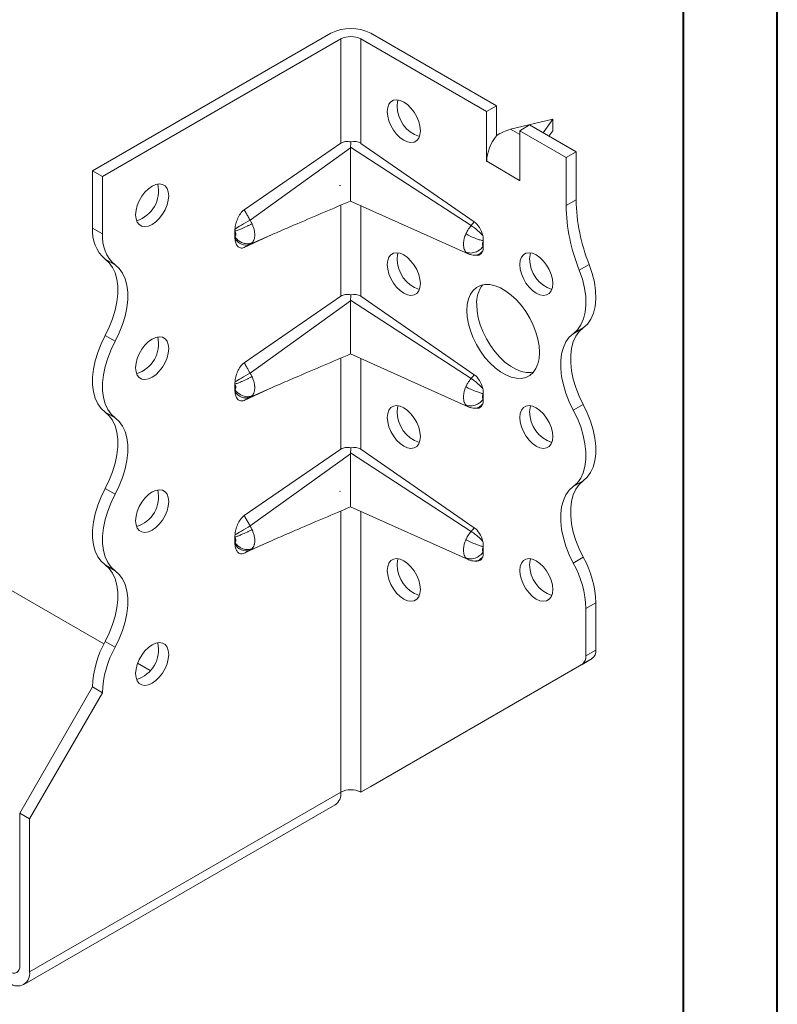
# Model space of a CAD drawing. Header units: millimetres. Extents: x 0 to 210, y 0 to 297.
# Tile 5 of 8: x 170 to 210, y 45 to 98. Entities that reach past the tile are written whole.
import ezdxf

# ---------------------------------------------------------------- set-up
doc = ezdxf.new("R2010")
doc.units = ezdxf.units.MM

msp = doc.modelspace()

# ---------------------------------------------------------------- linework, layer by layer
at = {"color": 7, "linetype": 'Continuous', "lineweight": 40}
for p, q in [((210.079, 0.215), (210.079, 297.215)), ((205.079, 5.215), (205.079, 292.215))]:
    msp.add_line(p, q, dxfattribs=at)
at = {"color": 7, "linetype": 'Continuous', "lineweight": 15}
for p, q in [((173.524, 89.875), (186.252, 97.223)), ((174.054, 89.569), (186.782, 96.916)), ((186.782, 91.346), (186.782, 96.916)), ((187.843, 96.916), (194.56, 93.038)), ((187.843, 96.916), (187.843, 91.344)), ((195.09, 93.345), (188.373, 97.223)), ((194.56, 93.038), (195.09, 93.345)), ((195.09, 93.345), (195.09, 91.745)), ((194.56, 90.381), (194.56, 93.038)), ((195.844, 92.093), (198.096, 92.63)), ((198.096, 92.63), (197.579, 91.908)), ((198.096, 92.018), (198.096, 92.63)), ((196.328, 91.814), (195.844, 92.093)), ((196.858, 92.324), (196.328, 92.018)), ((196.328, 92.018), (196.328, 89.36)), ((198.803, 90.589), (196.328, 92.018)), ((196.858, 92.324), (199.333, 90.895)), ((197.889, 91.729), (198.096, 92.018)), ((181.619, 87.796), (186.782, 91.346)), ((187.298, 91.104), (181.932, 87.245)), ((193.733, 86.949), (187.299, 91.144)), ((187.843, 91.344), (193.9, 87.147)), ((198.803, 90.589), (199.333, 90.895)), ((198.803, 88.027), (198.803, 90.589)), ((199.333, 90.895), (199.333, 88.333)), ((194.564, 90.383), (194.56, 90.381)), ((194.564, 90.379), (194.56, 90.381)), ((194.564, 90.379), (194.564, 90.383)), ((196.324, 89.366), (194.564, 90.383)), ((173.524, 89.875), (174.054, 89.569)), ((173.524, 86.813), (173.524, 89.875)), ((174.054, 89.569), (174.054, 86.507)), ((196.324, 89.366), (196.328, 89.468)), ((186.768, 89.098), (186.701, 89.088)), ((196.324, 89.362), (196.324, 89.366)), ((196.324, 89.362), (196.328, 89.364)), ((196.328, 89.36), (196.324, 89.362)), ((198.803, 88.027), (199.333, 88.333)), ((186.782, 83.181), (186.782, 88.044)), ((187.295, 88.264), (193.574, 85.448)), ((187.843, 88.019), (187.843, 83.178)), ((174.054, 86.507), (173.524, 86.813)), ((193.9, 87.147), (193.733, 86.949)), ((181.125, 86.356), (181.125, 86.656)), ((181.932, 85.955), (183.07, 86.455)), ((182.42, 86.16), (183.07, 86.455)), ((183.07, 86.455), (183.108, 86.471)), ((182.42, 86.16), (181.619, 85.786)), ((194.383, 86.142), (194.383, 85.85)), ((193.455, 85.539), (193.572, 85.451)), ((193.906, 85.368), (194.055, 85.363)), ((174.729, 84.855), (174.199, 85.161)), ((199.51, 84.564), (200.04, 84.87)), ((181.619, 79.631), (186.782, 83.181)), ((187.843, 83.178), (193.9, 78.982)), ((187.298, 82.939), (181.932, 79.08)), ((193.733, 78.783), (187.299, 82.978)), ((174.729, 80.772), (174.199, 81.079)), ((199.188, 81.181), (199.719, 81.487)), ((187.295, 80.099), (193.574, 77.283)), ((186.782, 75.015), (186.782, 79.879)), ((187.843, 79.853), (187.843, 75.013)), ((193.9, 78.982), (193.733, 78.783)), ((181.125, 78.191), (181.125, 78.49)), ((182.42, 77.995), (181.619, 77.621)), ((181.932, 77.789), (183.07, 78.29)), ((182.42, 77.995), (183.07, 78.29)), ((183.07, 78.29), (183.105, 78.305)), ((194.383, 77.976), (194.383, 77.685)), ((193.455, 77.374), (193.572, 77.286)), ((199.188, 77.098), (199.719, 77.404)), ((174.729, 76.69), (174.199, 76.996)), ((193.906, 77.203), (194.055, 77.197)), ((181.619, 71.465), (186.782, 75.015)), ((187.298, 74.773), (181.932, 70.914)), ((193.733, 70.618), (187.299, 74.813)), ((187.843, 75.013), (193.9, 70.817)), ((199.188, 73.015), (199.719, 73.321)), ((174.729, 72.607), (174.199, 72.913)), ((186.768, 72.767), (186.701, 72.757)), ((186.782, 56.702), (186.782, 71.713)), ((187.295, 71.934), (193.574, 69.118)), ((187.843, 71.688), (187.843, 56.702)), ((193.9, 70.817), (193.733, 70.618)), ((181.125, 70.025), (181.125, 70.325)), ((181.932, 69.624), (183.07, 70.124)), ((182.42, 69.829), (183.07, 70.124)), ((183.07, 70.124), (183.106, 70.14)), ((182.42, 69.829), (181.619, 69.455)), ((194.383, 69.811), (194.383, 69.519)), ((174.131, 64.617), (166.629, 68.948)), ((193.455, 69.208), (193.572, 69.12)), ((193.906, 69.038), (194.055, 69.032)), ((199.188, 68.933), (199.719, 69.239)), ((174.729, 68.524), (174.199, 68.83)), ((200.394, 66.808), (199.863, 66.501)), ((200.394, 66.808), (200.394, 64.288)), ((199.863, 63.982), (199.863, 66.501)), ((174.729, 64.442), (174.199, 64.748)), ((199.863, 63.982), (200.394, 64.288)), ((200.187, 63.83), (188.373, 57.008)), ((200.187, 63.83), (199.656, 63.524)), ((176.597, 63.194), (175.929, 63.579)), ((187.843, 56.702), (199.656, 63.524)), ((169.635, 55.581), (173.524, 62.317)), ((174.054, 62.01), (173.524, 62.317)), ((174.054, 62.01), (170.165, 55.274)), ((187.843, 56.702), (188.373, 57.008)), ((186.782, 56.702), (170.165, 47.109)), ((186.782, 56.702), (186.782, 56.702)), ((169.854, 46.422), (186.471, 56.015)), ((169.635, 55.581), (170.165, 55.274)), ((169.635, 55.581), (169.635, 47.415)), ((170.165, 47.109), (170.165, 55.274))]:
    msp.add_line(p, q, dxfattribs=at)
at = {"color": 7, "linetype": 'Continuous', "lineweight": 15, "flags": 128}
for points in [[(189.257, 93.038), (189.279, 93.252), (189.344, 93.43), (189.45, 93.563), (189.59, 93.644), (189.757, 93.669), (189.944, 93.636), (190.141, 93.548), (190.337, 93.409), (190.524, 93.226), (190.692, 93.008), (190.832, 92.765), (190.937, 92.511), (191.002, 92.257), (191.025, 92.017), (191.002, 91.803), (190.937, 91.625), (190.832, 91.492), (190.692, 91.412), (190.524, 91.387), (190.337, 91.419), (190.141, 91.507), (189.944, 91.646), (189.757, 91.83), (189.59, 92.048), (189.45, 92.29), (189.344, 92.545), (189.279, 92.798), (189.257, 93.038)], [(189.84, 93.661), (189.809, 93.558), (189.787, 93.344)], [(175.822, 87.527), (175.844, 87.767), (175.909, 88.021), (176.015, 88.275), (176.155, 88.517), (176.322, 88.736), (176.509, 88.919), (176.706, 89.058), (176.902, 89.146), (177.089, 89.178), (177.257, 89.154), (177.397, 89.073), (177.502, 88.94), (177.567, 88.762), (177.59, 88.548), (177.567, 88.308), (177.502, 88.054), (177.397, 87.8), (177.257, 87.558), (177.089, 87.339), (176.902, 87.156), (176.706, 87.017), (176.509, 86.929), (176.322, 86.896), (176.155, 86.921), (176.015, 87.002), (175.909, 87.135), (175.844, 87.313), (175.822, 87.527)], [(189.257, 84.873), (189.279, 85.087), (189.344, 85.265), (189.45, 85.398), (189.59, 85.478), (189.757, 85.503), (189.944, 85.471), (190.141, 85.383), (190.337, 85.244), (190.524, 85.061), (190.692, 84.842), (190.832, 84.6), (190.937, 84.345), (191.002, 84.092), (191.025, 83.852), (191.002, 83.638), (190.937, 83.46), (190.832, 83.327), (190.692, 83.246), (190.524, 83.221), (190.337, 83.254), (190.141, 83.342), (189.944, 83.481), (189.757, 83.664), (189.59, 83.882), (189.45, 84.125), (189.344, 84.379), (189.279, 84.633), (189.257, 84.873)], [(189.84, 85.496), (189.809, 85.393), (189.787, 85.179)], [(196.328, 84.873), (196.35, 85.088), (196.415, 85.266), (196.521, 85.398), (196.661, 85.479), (196.828, 85.504), (197.015, 85.472), (197.212, 85.384), (197.408, 85.245), (197.595, 85.061), (197.763, 84.843), (197.903, 84.6), (198.008, 84.346), (198.074, 84.093), (198.096, 83.853), (198.074, 83.638), (198.008, 83.46), (197.903, 83.328), (197.763, 83.247), (197.595, 83.222), (197.408, 83.254), (197.212, 83.342), (197.015, 83.481), (196.828, 83.665), (196.661, 83.883), (196.521, 84.126), (196.415, 84.38), (196.35, 84.633), (196.328, 84.873)], [(196.911, 85.496), (196.88, 85.394), (196.858, 85.179)], [(174.199, 81.079), (174.415, 81.523), (174.593, 81.976), (174.73, 82.429), (174.822, 82.874), (174.868, 83.303), (174.868, 83.709), (174.822, 84.085), (174.73, 84.423), (174.593, 84.719), (174.415, 84.966), (174.199, 85.161)], [(174.729, 84.855), (174.946, 84.66), (175.124, 84.413), (175.26, 84.117), (175.352, 83.779), (175.399, 83.403), (175.399, 82.997), (175.352, 82.568), (175.26, 82.123), (175.124, 81.67), (174.946, 81.217), (174.729, 80.772)], [(200.04, 84.87), (200.201, 84.394), (200.315, 83.924), (200.379, 83.468), (200.392, 83.035), (200.354, 82.633), (200.265, 82.271), (200.128, 81.956), (199.945, 81.693), (199.719, 81.487)], [(199.188, 81.181), (199.414, 81.386), (199.598, 81.65), (199.735, 81.965), (199.824, 82.327), (199.862, 82.729), (199.849, 83.161), (199.785, 83.618), (199.671, 84.088), (199.51, 84.564)], [(193.499, 82.423), (193.521, 82.745), (193.586, 83.035), (193.692, 83.286), (193.837, 83.493), (194.019, 83.651), (194.232, 83.756), (194.472, 83.807), (194.734, 83.801), (195.011, 83.74), (195.299, 83.624), (195.589, 83.456), (195.877, 83.24), (196.154, 82.981), (196.416, 82.684), (196.656, 82.356), (196.869, 82.005), (197.051, 81.638), (197.196, 81.264), (197.302, 80.89), (197.367, 80.525), (197.389, 80.178), (197.367, 79.856), (197.302, 79.566), (197.196, 79.315), (197.051, 79.108), (196.869, 78.951), (196.656, 78.845), (196.416, 78.795), (196.154, 78.8), (195.877, 78.862), (195.589, 78.978), (195.299, 79.145), (195.011, 79.361), (194.734, 79.621), (194.472, 79.917), (194.232, 80.245), (194.019, 80.596), (193.837, 80.963), (193.692, 81.338), (193.586, 81.712), (193.521, 82.076), (193.499, 82.423)], [(194.03, 82.729), (194.052, 82.382), (194.116, 82.018), (194.222, 81.644), (194.368, 81.27), (194.549, 80.903), (194.762, 80.551), (195.002, 80.224), (195.264, 79.927), (195.542, 79.668), (195.829, 79.452), (196.12, 79.284), (196.407, 79.168), (196.685, 79.107), (196.947, 79.101), (197.058, 79.117)], [(174.199, 76.996), (173.982, 77.191), (173.805, 77.438), (173.668, 77.734), (173.576, 78.072), (173.53, 78.448), (173.53, 78.854), (173.576, 79.283), (173.668, 79.728), (173.805, 80.181), (173.982, 80.634), (174.199, 81.079)], [(175.822, 79.362), (175.844, 79.602), (175.909, 79.855), (176.015, 80.11), (176.155, 80.352), (176.322, 80.57), (176.509, 80.754), (176.706, 80.893), (176.902, 80.981), (177.089, 81.013), (177.257, 80.988), (177.397, 80.907), (177.502, 80.775), (177.567, 80.597), (177.59, 80.382), (177.567, 80.142), (177.502, 79.889), (177.397, 79.635), (177.257, 79.392), (177.089, 79.174), (176.902, 78.991), (176.706, 78.851), (176.509, 78.763), (176.322, 78.731), (176.155, 78.756), (176.015, 78.837), (175.909, 78.969), (175.844, 79.147), (175.822, 79.362)], [(199.188, 77.098), (198.972, 77.543), (198.794, 77.996), (198.658, 78.449), (198.565, 78.894), (198.519, 79.323), (198.519, 79.729), (198.565, 80.104), (198.658, 80.443), (198.794, 80.738), (198.972, 80.986), (199.188, 81.181)], [(199.719, 81.487), (199.502, 81.292), (199.324, 81.045), (199.188, 80.749), (199.096, 80.41), (199.049, 80.035), (199.049, 79.629), (199.096, 79.2), (199.188, 78.755), (199.324, 78.302), (199.502, 77.849), (199.719, 77.404)], [(174.729, 80.772), (174.513, 80.328), (174.335, 79.875), (174.199, 79.422), (174.106, 78.977), (174.06, 78.548), (174.06, 78.142), (174.106, 77.766), (174.199, 77.428), (174.335, 77.132), (174.513, 76.885), (174.729, 76.69)], [(189.257, 76.707), (189.279, 76.921), (189.344, 77.099), (189.45, 77.232), (189.59, 77.313), (189.757, 77.338), (189.944, 77.306), (190.141, 77.218), (190.337, 77.078), (190.524, 76.895), (190.692, 76.677), (190.832, 76.434), (190.937, 76.18), (191.002, 75.927), (191.025, 75.687), (191.002, 75.472), (190.937, 75.294), (190.832, 75.162), (190.692, 75.081), (190.524, 75.056), (190.337, 75.088), (190.141, 75.176), (189.944, 75.315), (189.757, 75.499), (189.59, 75.717), (189.45, 75.959), (189.344, 76.214), (189.279, 76.467), (189.257, 76.707)], [(189.84, 77.33), (189.809, 77.228), (189.787, 77.013)], [(196.328, 76.708), (196.35, 76.922), (196.415, 77.1), (196.521, 77.233), (196.661, 77.314), (196.828, 77.339), (197.015, 77.306), (197.212, 77.218), (197.408, 77.079), (197.595, 76.896), (197.763, 76.677), (197.903, 76.435), (198.008, 76.181), (198.074, 75.927), (198.096, 75.687), (198.074, 75.473), (198.008, 75.295), (197.903, 75.162), (197.763, 75.081), (197.595, 75.057), (197.408, 75.089), (197.212, 75.177), (197.015, 75.316), (196.828, 75.499), (196.661, 75.718), (196.521, 75.96), (196.415, 76.214), (196.35, 76.468), (196.328, 76.708)], [(196.911, 77.331), (196.88, 77.228), (196.858, 77.014)], [(199.719, 77.404), (199.935, 76.959), (200.113, 76.506), (200.249, 76.054), (200.341, 75.609), (200.388, 75.179), (200.388, 74.773), (200.341, 74.398), (200.249, 74.059), (200.113, 73.764), (199.935, 73.516), (199.719, 73.321)], [(174.199, 72.913), (174.415, 73.358), (174.593, 73.811), (174.73, 74.264), (174.822, 74.709), (174.868, 75.138), (174.868, 75.544), (174.822, 75.92), (174.73, 76.258), (174.593, 76.554), (174.415, 76.801), (174.199, 76.996)], [(199.188, 73.015), (199.405, 73.21), (199.583, 73.458), (199.719, 73.753), (199.811, 74.092), (199.858, 74.467), (199.858, 74.873), (199.811, 75.302), (199.719, 75.747), (199.583, 76.2), (199.405, 76.653), (199.188, 77.098)], [(174.729, 76.69), (174.946, 76.495), (175.124, 76.247), (175.26, 75.952), (175.352, 75.613), (175.399, 75.238), (175.399, 74.832), (175.352, 74.403), (175.26, 73.958), (175.124, 73.505), (174.946, 73.052), (174.729, 72.607)], [(199.719, 73.321), (199.502, 73.127), (199.324, 72.879), (199.188, 72.584), (199.096, 72.245), (199.049, 71.869), (199.049, 71.464), (199.096, 71.034), (199.188, 70.589), (199.324, 70.136), (199.502, 69.684), (199.719, 69.239)], [(174.199, 68.83), (173.982, 69.025), (173.805, 69.273), (173.668, 69.568), (173.576, 69.907), (173.53, 70.282), (173.53, 70.688), (173.576, 71.118), (173.668, 71.563), (173.805, 72.016), (173.982, 72.468), (174.199, 72.913)], [(174.729, 72.607), (174.513, 72.162), (174.335, 71.709), (174.199, 71.256), (174.106, 70.811), (174.06, 70.382), (174.06, 69.976), (174.106, 69.601), (174.199, 69.262), (174.335, 68.967), (174.513, 68.719), (174.729, 68.524)], [(175.822, 71.196), (175.844, 71.436), (175.909, 71.69), (176.015, 71.944), (176.155, 72.187), (176.322, 72.405), (176.509, 72.588), (176.706, 72.727), (176.902, 72.815), (177.089, 72.848), (177.257, 72.823), (177.397, 72.742), (177.502, 72.609), (177.567, 72.431), (177.59, 72.217), (177.567, 71.977), (177.502, 71.724), (177.397, 71.469), (177.257, 71.227), (177.089, 71.008), (176.902, 70.825), (176.706, 70.686), (176.509, 70.598), (176.322, 70.566), (176.155, 70.591), (176.015, 70.671), (175.909, 70.804), (175.844, 70.982), (175.822, 71.196)], [(199.188, 68.933), (198.972, 69.377), (198.794, 69.83), (198.658, 70.283), (198.565, 70.728), (198.519, 71.157), (198.519, 71.563), (198.565, 71.939), (198.658, 72.277), (198.794, 72.573), (198.972, 72.82), (199.188, 73.015)], [(189.257, 68.542), (189.279, 68.756), (189.344, 68.934), (189.45, 69.067), (189.59, 69.148), (189.757, 69.172), (189.944, 69.14), (190.141, 69.052), (190.337, 68.913), (190.524, 68.73), (190.692, 68.511), (190.832, 68.269), (190.937, 68.015), (191.002, 67.761), (191.025, 67.521), (191.002, 67.307), (190.937, 67.129), (190.832, 66.996), (190.692, 66.915), (190.524, 66.891), (190.337, 66.923), (190.141, 67.011), (189.944, 67.15), (189.757, 67.333), (189.59, 67.552), (189.45, 67.794), (189.344, 68.048), (189.279, 68.302), (189.257, 68.542)], [(189.84, 69.165), (189.809, 69.062), (189.787, 68.848)], [(196.328, 68.542), (196.35, 68.757), (196.415, 68.935), (196.521, 69.067), (196.661, 69.148), (196.828, 69.173), (197.015, 69.141), (197.212, 69.053), (197.408, 68.914), (197.595, 68.73), (197.763, 68.512), (197.903, 68.27), (198.008, 68.015), (198.074, 67.762), (198.096, 67.522), (198.074, 67.308), (198.008, 67.13), (197.903, 66.997), (197.763, 66.916), (197.595, 66.891), (197.408, 66.924), (197.212, 67.011), (197.015, 67.151), (196.828, 67.334), (196.661, 67.552), (196.521, 67.795), (196.415, 68.049), (196.35, 68.303), (196.328, 68.542)], [(196.911, 69.166), (196.88, 69.063), (196.858, 68.849)], [(174.199, 64.748), (174.415, 65.193), (174.593, 65.645), (174.73, 66.098), (174.822, 66.543), (174.868, 66.973), (174.868, 67.379), (174.822, 67.754), (174.73, 68.093), (174.593, 68.388), (174.415, 68.636), (174.199, 68.83)], [(174.729, 68.524), (174.946, 68.329), (175.124, 68.082), (175.26, 67.786), (175.352, 67.448), (175.399, 67.072), (175.399, 66.666), (175.352, 66.237), (175.26, 65.792), (175.124, 65.339), (174.946, 64.886), (174.729, 64.442)], [(175.822, 63.031), (175.844, 63.271), (175.909, 63.524), (176.015, 63.779), (176.155, 64.021), (176.322, 64.239), (176.509, 64.423), (176.706, 64.562), (176.902, 64.65), (177.089, 64.682), (177.257, 64.657), (177.397, 64.577), (177.502, 64.444), (177.567, 64.266), (177.59, 64.052), (177.567, 63.812), (177.502, 63.558), (177.397, 63.304), (177.257, 63.061), (177.089, 62.843), (176.902, 62.66), (176.706, 62.521), (176.509, 62.433), (176.322, 62.4), (176.155, 62.425), (176.015, 62.506), (175.909, 62.639), (175.844, 62.817), (175.822, 63.031)]]:
    msp.add_lwpolyline(points, dxfattribs=at)
at = {"color": 7, "linetype": 'Continuous', "lineweight": 15}
for centre, radius, start, end in [((187.312, 95.175), 2.306, 62.6097, 117.3903), ((187.312, 95.893), 1.153, 62.6097, 117.3903), ((191.515, 93.341), 1.728, 179.8957, 251.6679), ((196.864, 90.277), 2.302, 140.2279, 177.3607), ((175.38, 88.803), 1.668, 287.2657, 12.7396), ((209.089, 88.522), 9.758, 181.104, 201.9744), ((208.559, 88.215), 9.758, 181.104, 201.9744), ((175.477, 86.648), 1.96, 175.1648, 229.309), ((176.007, 86.341), 1.96, 175.1648, 229.309), ((191.515, 85.176), 1.728, 179.8957, 251.6679), ((198.586, 85.176), 1.728, 179.8957, 251.6679), ((195.622, 82.816), 1.594, 142.3101, 183.1157), ((175.38, 80.638), 1.668, 287.2657, 12.7396), ((191.515, 77.01), 1.728, 179.8957, 251.6679), ((198.586, 77.011), 1.728, 179.8957, 251.6679), ((175.38, 72.472), 1.668, 287.2657, 12.7396), ((194.554, 66.336), 5.312, 1.7822, 29.2619), ((195.085, 66.642), 5.312, 1.7822, 29.2619), ((191.515, 68.845), 1.728, 179.8957, 251.6679), ((198.586, 68.845), 1.728, 179.8957, 251.6679), ((178.833, 62.151), 5.312, 150.7381, 178.2178), ((175.38, 64.307), 1.668, 287.2657, 12.7396), ((179.363, 61.845), 5.312, 150.7381, 178.2178), ((199.893, 64.239), 0.503, 305.698, 5.6204), ((199.363, 63.932), 0.503, 305.698, 5.6204), ((187.312, 55.678), 1.153, 62.6097, 117.3903), ((186.068, 56.611), 0.719, 304.0564, 7.2558), ((169.311, 47.363), 0.328, 230.7967, 9.214), ((169.518, 47.004), 0.655, 230.7967, 9.214)]:
    msp.add_arc(centre, radius, start, end, dxfattribs=at)
for centre, major_axis, ratio, start_param, end_param in [((195.844, 90.868), (1.387, 0.799), 0.717482, 1.179006, 1.702605), ((187.312, 90.711), (0.615, 0.559), 0.768356, 0.176102, 0.965136), ((193.853, 86.483), (-0.326, 0.736), 0.568519, 4.384611, 5.532817), ((193.853, 86.121), (-0.326, 0.736), 0.568519, 2.869716, 3.715446), ((187.312, 82.545), (0.615, 0.559), 0.768356, 0.176102, 0.965136), ((193.853, 78.318), (-0.326, 0.736), 0.568519, 4.384611, 5.532817), ((193.853, 77.956), (-0.326, 0.736), 0.568519, 2.869716, 3.715446), ((187.312, 74.38), (0.615, 0.559), 0.768356, 0.176102, 0.965136), ((193.853, 70.152), (-0.326, 0.736), 0.568519, 4.384611, 5.532817), ((193.853, 69.79), (-0.326, 0.736), 0.568519, 2.869716, 3.715446)]:
    msp.add_ellipse(centre, major_axis=major_axis, ratio=ratio, start_param=start_param, end_param=end_param, dxfattribs=at)
for points, knots in [([(186.782, 91.346), (186.817, 91.37), (186.855, 91.39), (186.937, 91.42), (186.982, 91.431), (187.117, 91.448), (187.214, 91.441), (187.31, 91.417)], [0, 0, 0, 0, 0.25, 0.25, 0.5, 0.5, 1, 1, 1, 1]), ([(187.298, 91.104), (187.297, 91.035), (187.296, 90.828), (187.297, 90.455), (187.298, 89.96), (187.3, 89.426), (187.301, 88.932), (187.3, 88.571), (187.299, 88.375), (187.298, 88.281), (187.297, 88.272), (187.297, 88.267)], [0, 0, 0, 0, 0.059594, 0.17849, 0.301425, 0.439371, 0.578188, 0.702229, 0.825162, 0.918047, 1, 1, 1, 1]), ([(183.108, 86.471), (183.262, 86.538), (183.721, 86.739), (185.112, 87.334), (186.357, 87.864), (187.298, 88.264)], [0, 0, 0, 0, 0.109985, 0.32783, 1, 1, 1, 1]), ([(181.129, 86.768), (181.136, 86.856), (181.15, 86.946), (181.194, 87.131), (181.225, 87.227), (181.306, 87.413), (181.356, 87.506), (181.476, 87.671), (181.545, 87.746), (181.619, 87.796)], [0, 0, 0, 0, 0.25, 0.25, 0.5, 0.5, 0.75, 0.75, 1, 1, 1, 1]), ([(181.932, 87.245), (181.919, 87.268), (181.906, 87.291), (181.872, 87.351), (181.852, 87.387), (181.797, 87.483), (181.764, 87.542), (181.693, 87.666), (181.656, 87.731), (181.619, 87.796)], [-0.126791, -0.126791, -0.126791, -0.126791, -0.1109421, -0.1109421, -0.0855839, -0.0855839, -0.0450108, -0.0450108, 0, 0, 0, 0]), ([(181.125, 86.656), (181.17, 86.668), (181.279, 86.703), (181.502, 86.79), (181.699, 86.879), (181.84, 86.948), (181.909, 86.983), (181.964, 87.012), (182, 87.032), (182.021, 87.043), (182.031, 87.049), (182.036, 87.051)], [0, 0, 0, 0, 0.214286, 0.428571, 0.714286, 0.785714, 0.857143, 0.928571, 0.964286, 0.982143, 1, 1, 1, 1]), ([(181.129, 86.767), (181.128, 86.749), (181.127, 86.73), (181.126, 86.711), (181.126, 86.702), (181.125, 86.693), (181.125, 86.683), (181.125, 86.674), (181.125, 86.665), (181.125, 86.656)], [0, 0, 0, 0, 0.00013404, 0.00013404, 0.00013404, 0.0002011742, 0.0002011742, 0.0002011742, 0.000268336, 0.000268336, 0.000268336, 0.000268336]), ([(181.129, 86.768), (181.218, 86.822), (181.483, 86.982), (181.794, 87.165), (181.932, 87.245)], [0, 0, 0, 0, 0.4184242, 0.9184242, 0.9184242, 0.9184242, 0.9184242]), ([(182.036, 87.051), (182.026, 87.071), (182.007, 87.111), (181.973, 87.176), (181.947, 87.22), (181.932, 87.245)], [0, 0, 0, 0, 0.3040022, 0.6087035, 1, 1, 1, 1]), ([(182.036, 86.029), (182.061, 86.054), (182.107, 86.113), (182.149, 86.212), (182.17, 86.303), (182.183, 86.401), (182.183, 86.496), (182.175, 86.58), (182.168, 86.637), (182.149, 86.739), (182.107, 86.887), (182.061, 86.999), (182.036, 87.051)], [-0.09692135, -0.09692135, -0.09692135, -0.09692135, -0.08573721, -0.07455307, -0.068961, -0.06336893, -0.05218479, -0.04938876, -0.04659272, -0.04100065, -0.02981651, -0.01863237, -0.01863237, -0.01863237, -0.01863237]), ([(193.733, 86.949), (193.67, 86.875), (193.567, 86.733), (193.485, 86.577), (193.455, 86.509)], [-0.03148795, -0.03148795, -0.03148795, -0.03148795, -0.01353664, 0.00000001, 0.00000001, 0.00000001, 0.00000001]), ([(194.354, 86.422), (194.313, 86.469), (194.199, 86.59), (193.978, 86.782), (193.811, 86.901), (193.733, 86.949)], [0, 0, 0, 0, 0.2029082, 0.4886224, 0.7743367, 0.7743367, 0.7743367, 0.7743367]), ([(181.125, 86.656), (181.133, 86.639), (181.147, 86.605), (181.159, 86.562), (181.164, 86.533), (181.167, 86.516), (181.169, 86.492), (181.169, 86.465), (181.165, 86.437), (181.159, 86.411), (181.147, 86.382), (181.133, 86.364), (181.125, 86.356)], [-0.09692135, -0.09692135, -0.09692135, -0.09692135, -0.08573721, -0.07455307, -0.068961, -0.06616497, -0.06336893, -0.05218479, -0.04659272, -0.04100065, -0.02981651, -0.01863237, -0.01863237, -0.01863237, -0.01863237]), ([(181.125, 86.356), (181.125, 86.347), (181.125, 86.338), (181.125, 86.329), (181.126, 86.315), (181.126, 86.302), (181.127, 86.289), (181.127, 86.275), (181.128, 86.262), (181.129, 86.249)], [0, 0, 0, 0, 0.0000670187, 0.0000670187, 0.0000670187, 0.0001676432, 0.0001676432, 0.0001676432, 0.00026839, 0.00026839, 0.00026839, 0.00026839]), ([(182.036, 86.029), (182.031, 86.027), (182.021, 86.023), (182, 86.015), (181.964, 86.002), (181.909, 85.989), (181.84, 85.981), (181.699, 85.979), (181.502, 86.029), (181.279, 86.173), (181.17, 86.292), (181.125, 86.356)], [0, 0, 0, 0, 0.017857, 0.035714, 0.071429, 0.142857, 0.214286, 0.285714, 0.571429, 0.785714, 1, 1, 1, 1]), ([(181.619, 85.786), (181.582, 85.769), (181.547, 85.759), (181.479, 85.75), (181.446, 85.752), (181.387, 85.766), (181.359, 85.778), (181.308, 85.81), (181.286, 85.83), (181.226, 85.9), (181.195, 85.96), (181.15, 86.094), (181.136, 86.169), (181.129, 86.249)], [0, 0, 0, 0, 0.125, 0.125, 0.25, 0.25, 0.375, 0.375, 0.5, 0.5, 0.75, 0.75, 1, 1, 1, 1]), ([(181.932, 85.955), (181.794, 85.893), (181.483, 85.9), (181.218, 86.123), (181.129, 86.249)], [0, 0, 0, 0, 0.5, 0.9184242, 0.9184242, 0.9184242, 0.9184242]), ([(193.455, 86.509), (193.42, 86.428), (193.38, 86.318), (193.349, 86.183), (193.336, 86.104), (193.325, 86), (193.325, 85.877), (193.346, 85.745), (193.389, 85.629), (193.431, 85.566), (193.455, 85.539)], [-0.10675045, -0.10675045, -0.10675045, -0.10675045, -0.09062369, -0.0852481, -0.07987251, -0.07449692, -0.06374574, -0.05299456, -0.04224338, -0.03149221, -0.03149221, -0.03149221, -0.03149221]), ([(193.455, 86.509), (193.535, 86.465), (193.72, 86.372), (193.995, 86.258), (194.224, 86.179), (194.336, 86.151), (194.383, 86.142)], [0, 0, 0, 0, 0.285714, 0.571429, 0.785714, 1, 1, 1, 1]), ([(181.619, 85.786), (181.656, 85.806), (181.693, 85.826), (181.764, 85.864), (181.797, 85.882), (181.852, 85.911), (181.872, 85.923), (181.906, 85.941), (181.919, 85.948), (181.932, 85.955)], [-0.126791, -0.126791, -0.126791, -0.126791, -0.0817802, -0.0817802, -0.0412071, -0.0412071, -0.0158489, -0.0158489, 0, 0, 0, 0]), ([(181.932, 85.955), (181.939, 85.958), (181.953, 85.966), (181.978, 85.982), (182.007, 86.002), (182.026, 86.02), (182.036, 86.029)], [0, 0, 0, 0, 0.165452, 0.391322, 0.695106, 1, 1, 1, 1]), ([(193.455, 85.539), (193.535, 85.502), (193.72, 85.467), (193.995, 85.531), (194.224, 85.67), (194.336, 85.787), (194.383, 85.85)], [0, 0, 0, 0, 0.285714, 0.571429, 0.785714, 1, 1, 1, 1]), ([(194.383, 85.85), (194.376, 85.858), (194.364, 85.877), (194.351, 85.912), (194.345, 85.951), (194.345, 85.988), (194.348, 86.02), (194.352, 86.043), (194.361, 86.084), (194.373, 86.117), (194.383, 86.142)], [-0.10675045, -0.10675045, -0.10675045, -0.10675045, -0.09599928, -0.0852481, -0.07449692, -0.06374574, -0.05837015, -0.05299456, -0.04761897, -0.03149221, -0.03149221, -0.03149221, -0.03149221]), ([(193.583, 85.444), (193.638, 85.423), (193.746, 85.38), (193.863, 85.372), (193.921, 85.368)], [0, 0, 0, 0, 0.504192, 1, 1, 1, 1]), ([(193.92, 85.372), (193.969, 85.374), (194.073, 85.38), (194.226, 85.46), (194.311, 85.556), (194.354, 85.604)], [0, 0, 0, 0, 0.301073, 0.650537, 1, 1, 1, 1]), ([(186.782, 83.181), (186.817, 83.205), (186.855, 83.225), (186.937, 83.255), (186.982, 83.265), (187.117, 83.283), (187.214, 83.276), (187.31, 83.252)], [0, 0, 0, 0, 0.25, 0.25, 0.5, 0.5, 1, 1, 1, 1]), ([(187.298, 82.939), (187.297, 82.869), (187.296, 82.663), (187.297, 82.29), (187.298, 81.795), (187.3, 81.261), (187.301, 80.767), (187.3, 80.405), (187.299, 80.209), (187.298, 80.116), (187.297, 80.106), (187.297, 80.102)], [0, 0, 0, 0, 0.059599, 0.178448, 0.301332, 0.439312, 0.578165, 0.70221, 0.825151, 0.917961, 1, 1, 1, 1]), ([(183.105, 78.305), (183.26, 78.372), (183.72, 78.572), (185.111, 79.168), (186.357, 79.698), (187.298, 80.099)], [0, 0, 0, 0, 0.110204, 0.328128, 1, 1, 1, 1]), ([(181.129, 78.602), (181.136, 78.69), (181.15, 78.781), (181.194, 78.965), (181.225, 79.061), (181.306, 79.248), (181.356, 79.34), (181.476, 79.506), (181.545, 79.58), (181.619, 79.631)], [0, 0, 0, 0, 0.25, 0.25, 0.5, 0.5, 0.75, 0.75, 1, 1, 1, 1]), ([(181.932, 79.08), (181.919, 79.103), (181.906, 79.126), (181.872, 79.185), (181.852, 79.222), (181.797, 79.318), (181.764, 79.376), (181.693, 79.5), (181.656, 79.566), (181.619, 79.631)], [-0.126791, -0.126791, -0.126791, -0.126791, -0.1109421, -0.1109421, -0.0855839, -0.0855839, -0.0450108, -0.0450108, 0, 0, 0, 0]), ([(181.125, 78.49), (181.17, 78.503), (181.279, 78.538), (181.502, 78.625), (181.699, 78.714), (181.84, 78.783), (181.909, 78.818), (181.964, 78.847), (182, 78.866), (182.021, 78.878), (182.031, 78.883), (182.036, 78.886)], [0, 0, 0, 0, 0.214286, 0.428571, 0.714286, 0.785714, 0.857143, 0.928571, 0.964286, 0.982143, 1, 1, 1, 1]), ([(181.129, 78.602), (181.218, 78.657), (181.483, 78.817), (181.794, 78.999), (181.932, 79.08)], [0, 0, 0, 0, 0.4184242, 0.9184242, 0.9184242, 0.9184242, 0.9184242]), ([(182.036, 78.886), (182.026, 78.906), (182.007, 78.946), (181.973, 79.011), (181.947, 79.055), (181.932, 79.08)], [0, 0, 0, 0, 0.304147, 0.608706, 1, 1, 1, 1]), ([(182.036, 77.864), (182.061, 77.888), (182.107, 77.948), (182.149, 78.047), (182.17, 78.137), (182.183, 78.236), (182.183, 78.331), (182.175, 78.415), (182.168, 78.471), (182.149, 78.573), (182.107, 78.721), (182.061, 78.833), (182.036, 78.886)], [-0.09692135, -0.09692135, -0.09692135, -0.09692135, -0.08573721, -0.07455307, -0.068961, -0.06336893, -0.05218479, -0.04938876, -0.04659272, -0.04100065, -0.02981651, -0.01863237, -0.01863237, -0.01863237, -0.01863237]), ([(181.129, 78.602), (181.128, 78.583), (181.127, 78.564), (181.126, 78.546), (181.126, 78.536), (181.125, 78.527), (181.125, 78.518), (181.125, 78.509), (181.125, 78.5), (181.125, 78.49)], [0, 0, 0, 0, 0.00013404, 0.00013404, 0.00013404, 0.0002011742, 0.0002011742, 0.0002011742, 0.000268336, 0.000268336, 0.000268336, 0.000268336]), ([(181.125, 78.49), (181.133, 78.474), (181.147, 78.44), (181.159, 78.397), (181.164, 78.367), (181.167, 78.351), (181.169, 78.327), (181.169, 78.3), (181.165, 78.272), (181.159, 78.246), (181.147, 78.217), (181.133, 78.199), (181.125, 78.191)], [-0.09692135, -0.09692135, -0.09692135, -0.09692135, -0.08573721, -0.07455307, -0.068961, -0.06616497, -0.06336893, -0.05218479, -0.04659272, -0.04100065, -0.02981651, -0.01863237, -0.01863237, -0.01863237, -0.01863237]), ([(193.455, 78.343), (193.431, 78.29), (193.389, 78.18), (193.354, 78.044), (193.336, 77.939), (193.325, 77.835), (193.325, 77.712), (193.346, 77.579), (193.389, 77.463), (193.431, 77.401), (193.455, 77.374)], [-0.10675045, -0.10675045, -0.10675045, -0.10675045, -0.09599928, -0.0852481, -0.07987251, -0.07449692, -0.06374574, -0.05299456, -0.04224338, -0.03149221, -0.03149221, -0.03149221, -0.03149221]), ([(193.733, 78.783), (193.67, 78.71), (193.567, 78.568), (193.485, 78.411), (193.455, 78.343)], [-0.03148795, -0.03148795, -0.03148795, -0.03148795, -0.01353664, 0.00000001, 0.00000001, 0.00000001, 0.00000001]), ([(193.455, 78.343), (193.535, 78.299), (193.72, 78.207), (193.995, 78.092), (194.224, 78.014), (194.336, 77.985), (194.383, 77.976)], [0, 0, 0, 0, 0.285714, 0.571429, 0.785714, 1, 1, 1, 1]), ([(194.354, 78.256), (194.313, 78.304), (194.199, 78.424), (193.978, 78.617), (193.811, 78.735), (193.733, 78.783)], [0, 0, 0, 0, 0.2029082, 0.4886225, 0.7743368, 0.7743368, 0.7743368, 0.7743368]), ([(181.125, 78.191), (181.125, 78.182), (181.125, 78.173), (181.125, 78.164), (181.126, 78.15), (181.126, 78.137), (181.127, 78.123), (181.127, 78.11), (181.128, 78.097), (181.129, 78.084)], [0, 0, 0, 0, 0.0000670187, 0.0000670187, 0.0000670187, 0.0001676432, 0.0001676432, 0.0001676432, 0.00026839, 0.00026839, 0.00026839, 0.00026839]), ([(182.036, 77.864), (182.031, 77.862), (182.021, 77.857), (182, 77.849), (181.964, 77.837), (181.909, 77.823), (181.84, 77.815), (181.699, 77.814), (181.502, 77.864), (181.279, 78.007), (181.17, 78.126), (181.125, 78.191)], [0, 0, 0, 0, 0.017857, 0.035714, 0.071429, 0.142857, 0.214286, 0.285714, 0.571429, 0.785714, 1, 1, 1, 1]), ([(181.619, 77.621), (181.582, 77.603), (181.547, 77.593), (181.479, 77.585), (181.446, 77.587), (181.387, 77.601), (181.359, 77.613), (181.308, 77.645), (181.286, 77.665), (181.226, 77.735), (181.195, 77.795), (181.15, 77.928), (181.136, 78.003), (181.129, 78.084)], [0, 0, 0, 0, 0.125, 0.125, 0.25, 0.25, 0.375, 0.375, 0.5, 0.5, 0.75, 0.75, 1, 1, 1, 1]), ([(181.932, 77.789), (181.794, 77.728), (181.483, 77.735), (181.218, 77.957), (181.129, 78.084)], [0, 0, 0, 0, 0.5, 0.9184242, 0.9184242, 0.9184242, 0.9184242]), ([(181.932, 77.789), (181.94, 77.793), (181.957, 77.803), (181.984, 77.82), (182.011, 77.841), (182.028, 77.856), (182.036, 77.864)], [0, 0, 0, 0, 0.194155, 0.46607, 0.751774, 1, 1, 1, 1]), ([(194.383, 77.685), (194.376, 77.693), (194.364, 77.711), (194.351, 77.746), (194.345, 77.786), (194.345, 77.823), (194.348, 77.854), (194.353, 77.886), (194.364, 77.927), (194.376, 77.96), (194.383, 77.976)], [-0.10675045, -0.10675045, -0.10675045, -0.10675045, -0.09599928, -0.0852481, -0.07449692, -0.06374574, -0.05837015, -0.05299456, -0.04224338, -0.03149221, -0.03149221, -0.03149221, -0.03149221]), ([(181.619, 77.621), (181.656, 77.641), (181.693, 77.661), (181.764, 77.699), (181.797, 77.717), (181.852, 77.746), (181.872, 77.757), (181.906, 77.775), (181.919, 77.782), (181.932, 77.789)], [-0.126791, -0.126791, -0.126791, -0.126791, -0.0817802, -0.0817802, -0.0412071, -0.0412071, -0.0158489, -0.0158489, 0, 0, 0, 0]), ([(193.455, 77.374), (193.535, 77.337), (193.72, 77.302), (193.995, 77.366), (194.224, 77.505), (194.336, 77.621), (194.383, 77.685)], [0, 0, 0, 0, 0.285714, 0.571429, 0.785714, 1, 1, 1, 1]), ([(193.92, 77.206), (193.969, 77.209), (194.073, 77.215), (194.226, 77.295), (194.311, 77.391), (194.354, 77.438)], [0, 0, 0, 0, 0.3010731, 0.6505365, 1, 1, 1, 1]), ([(193.583, 77.278), (193.638, 77.257), (193.746, 77.215), (193.863, 77.207), (193.921, 77.203)], [0, 0, 0, 0, 0.504192, 1, 1, 1, 1]), ([(186.782, 75.015), (186.817, 75.04), (186.855, 75.059), (186.937, 75.089), (186.982, 75.1), (187.117, 75.117), (187.214, 75.11), (187.31, 75.086)], [0, 0, 0, 0, 0.25, 0.25, 0.5, 0.5, 1, 1, 1, 1]), ([(187.298, 74.773), (187.297, 74.704), (187.296, 74.497), (187.297, 74.124), (187.298, 73.629), (187.3, 73.095), (187.301, 72.601), (187.3, 72.24), (187.299, 72.044), (187.298, 71.95), (187.297, 71.941), (187.297, 71.936)], [0, 0, 0, 0, 0.059597, 0.178478, 0.301397, 0.439411, 0.578302, 0.70236, 0.825325, 0.918176, 1, 1, 1, 1]), ([(183.106, 70.14), (183.26, 70.207), (183.72, 70.407), (185.111, 71.003), (186.357, 71.533), (187.298, 71.933)], [0, 0, 0, 0, 0.110026, 0.327991, 1, 1, 1, 1]), ([(181.129, 70.437), (181.136, 70.525), (181.15, 70.615), (181.194, 70.8), (181.225, 70.896), (181.306, 71.082), (181.356, 71.175), (181.476, 71.341), (181.545, 71.415), (181.619, 71.465)], [0, 0, 0, 0, 0.25, 0.25, 0.5, 0.5, 0.75, 0.75, 1, 1, 1, 1]), ([(181.932, 70.914), (181.919, 70.937), (181.906, 70.96), (181.872, 71.02), (181.852, 71.057), (181.797, 71.152), (181.764, 71.211), (181.693, 71.335), (181.656, 71.4), (181.619, 71.465)], [-0.126791, -0.126791, -0.126791, -0.126791, -0.1109421, -0.1109421, -0.0855839, -0.0855839, -0.0450108, -0.0450108, 0, 0, 0, 0]), ([(181.125, 70.325), (181.17, 70.337), (181.279, 70.372), (181.502, 70.46), (181.699, 70.548), (181.84, 70.618), (181.909, 70.652), (181.964, 70.681), (182, 70.701), (182.021, 70.712), (182.031, 70.718), (182.036, 70.721)], [0, 0, 0, 0, 0.214286, 0.428571, 0.714286, 0.785714, 0.857143, 0.928571, 0.964286, 0.982143, 1, 1, 1, 1]), ([(181.129, 70.437), (181.218, 70.492), (181.483, 70.651), (181.794, 70.834), (181.932, 70.914)], [0, 0, 0, 0, 0.4184242, 0.9184242, 0.9184242, 0.9184242, 0.9184242]), ([(182.036, 70.721), (182.026, 70.741), (182.007, 70.781), (181.973, 70.845), (181.947, 70.889), (181.932, 70.914)], [0, 0, 0, 0, 0.3041371, 0.6087062, 1, 1, 1, 1]), ([(182.036, 69.698), (182.048, 69.711), (182.072, 69.738), (182.115, 69.802), (182.145, 69.871), (182.168, 69.96), (182.183, 70.057), (182.183, 70.206), (182.162, 70.349), (182.132, 70.467), (182.095, 70.584), (182.061, 70.668), (182.036, 70.721)], [-0.09692135, -0.09692135, -0.09692135, -0.09692135, -0.09132928, -0.08573721, -0.07455307, -0.07175704, -0.06336893, -0.05218479, -0.04100065, -0.03540858, -0.02981651, -0.01863237, -0.01863237, -0.01863237, -0.01863237]), ([(193.733, 70.618), (193.67, 70.544), (193.567, 70.402), (193.485, 70.246), (193.455, 70.178)], [-0.03148795, -0.03148795, -0.03148795, -0.03148795, -0.01353664, 0.00000001, 0.00000001, 0.00000001, 0.00000001]), ([(194.354, 70.091), (194.313, 70.139), (194.199, 70.259), (193.978, 70.451), (193.811, 70.57), (193.733, 70.618)], [0, 0, 0, 0, 0.2029084, 0.4886226, 0.7743369, 0.7743369, 0.7743369, 0.7743369]), ([(181.129, 70.437), (181.128, 70.418), (181.127, 70.399), (181.126, 70.38), (181.126, 70.371), (181.125, 70.362), (181.125, 70.353), (181.125, 70.343), (181.125, 70.334), (181.125, 70.325)], [0, 0, 0, 0, 0.00013404, 0.00013404, 0.00013404, 0.0002011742, 0.0002011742, 0.0002011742, 0.000268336, 0.000268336, 0.000268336, 0.000268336]), ([(181.125, 70.325), (181.133, 70.308), (181.143, 70.283), (181.154, 70.248), (181.163, 70.214), (181.169, 70.173), (181.169, 70.131), (181.165, 70.103), (181.158, 70.077), (181.149, 70.057), (181.136, 70.038), (181.129, 70.029), (181.125, 70.025)], [-0.09692135, -0.09692135, -0.09692135, -0.09692135, -0.08573721, -0.08014514, -0.07455307, -0.06336893, -0.05218479, -0.04379669, -0.04100065, -0.02981651, -0.02422444, -0.01863237, -0.01863237, -0.01863237, -0.01863237]), ([(181.125, 70.025), (181.125, 70.016), (181.125, 70.007), (181.125, 69.998), (181.126, 69.985), (181.126, 69.971), (181.127, 69.958), (181.127, 69.945), (181.128, 69.931), (181.129, 69.918)], [0, 0, 0, 0, 0.0000670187, 0.0000670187, 0.0000670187, 0.0001676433, 0.0001676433, 0.0001676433, 0.00026839, 0.00026839, 0.00026839, 0.00026839]), ([(182.036, 69.698), (182.031, 69.696), (182.021, 69.692), (182, 69.684), (181.964, 69.671), (181.909, 69.658), (181.84, 69.65), (181.699, 69.648), (181.502, 69.698), (181.279, 69.842), (181.17, 69.961), (181.125, 70.025)], [0, 0, 0, 0, 0.017857, 0.035714, 0.071429, 0.142857, 0.214286, 0.285714, 0.571429, 0.785714, 1, 1, 1, 1]), ([(193.455, 70.178), (193.42, 70.097), (193.38, 69.987), (193.349, 69.852), (193.336, 69.773), (193.325, 69.67), (193.325, 69.546), (193.346, 69.414), (193.389, 69.298), (193.431, 69.235), (193.455, 69.208)], [-0.10675045, -0.10675045, -0.10675045, -0.10675045, -0.09062369, -0.0852481, -0.07987251, -0.07449692, -0.06374574, -0.05299456, -0.04224338, -0.03149221, -0.03149221, -0.03149221, -0.03149221]), ([(193.455, 70.178), (193.535, 70.134), (193.72, 70.041), (193.995, 69.927), (194.224, 69.849), (194.336, 69.82), (194.383, 69.811)], [0, 0, 0, 0, 0.285714, 0.571429, 0.785714, 1, 1, 1, 1]), ([(181.619, 69.455), (181.582, 69.438), (181.547, 69.428), (181.479, 69.42), (181.446, 69.421), (181.387, 69.435), (181.359, 69.447), (181.308, 69.48), (181.286, 69.499), (181.226, 69.57), (181.195, 69.63), (181.15, 69.763), (181.136, 69.838), (181.129, 69.918)], [0, 0, 0, 0, 0.125, 0.125, 0.25, 0.25, 0.375, 0.375, 0.5, 0.5, 0.75, 0.75, 1, 1, 1, 1]), ([(181.932, 69.624), (181.794, 69.562), (181.483, 69.569), (181.218, 69.792), (181.129, 69.918)], [0, 0, 0, 0, 0.5, 0.9184242, 0.9184242, 0.9184242, 0.9184242]), ([(181.619, 69.455), (181.656, 69.475), (181.693, 69.495), (181.764, 69.533), (181.797, 69.551), (181.852, 69.58), (181.872, 69.592), (181.906, 69.61), (181.919, 69.617), (181.932, 69.624)], [-0.126791, -0.126791, -0.126791, -0.126791, -0.0817802, -0.0817802, -0.0412071, -0.0412071, -0.0158489, -0.0158489, 0, 0, 0, 0]), ([(181.932, 69.624), (181.94, 69.628), (181.957, 69.637), (181.984, 69.654), (182.011, 69.675), (182.028, 69.691), (182.036, 69.698)], [0, 0, 0, 0, 0.194155, 0.46607, 0.751773, 1, 1, 1, 1]), ([(193.455, 69.208), (193.535, 69.172), (193.72, 69.136), (193.995, 69.201), (194.224, 69.34), (194.336, 69.456), (194.383, 69.519)], [0, 0, 0, 0, 0.285714, 0.571429, 0.785714, 1, 1, 1, 1]), ([(194.383, 69.519), (194.376, 69.527), (194.364, 69.546), (194.351, 69.581), (194.345, 69.62), (194.345, 69.658), (194.348, 69.689), (194.352, 69.712), (194.361, 69.753), (194.373, 69.786), (194.383, 69.811)], [-0.10675045, -0.10675045, -0.10675045, -0.10675045, -0.09599928, -0.0852481, -0.07449692, -0.06374574, -0.05837015, -0.05299456, -0.04761897, -0.03149221, -0.03149221, -0.03149221, -0.03149221]), ([(193.583, 69.113), (193.638, 69.092), (193.746, 69.05), (193.863, 69.041), (193.921, 69.037)], [0, 0, 0, 0, 0.504192, 1, 1, 1, 1]), ([(193.92, 69.041), (193.969, 69.044), (194.073, 69.049), (194.226, 69.13), (194.311, 69.225), (194.354, 69.273)], [0, 0, 0, 0, 0.301073, 0.650536, 1, 1, 1, 1])]:
    msp.add_open_spline(points, degree=3, knots=knots, dxfattribs=at)
for points in [[(187.298, 91.104), (187.298, 91.117), (187.299, 91.13), (187.299, 91.144)], [(187.31, 91.417), (187.307, 91.326), (187.304, 91.235), (187.299, 91.144)], [(194.383, 86.142), (194.383, 86.23), (194.377, 86.324), (194.354, 86.422)], [(194.354, 85.604), (194.377, 85.676), (194.383, 85.761), (194.383, 85.85)], [(187.31, 83.252), (187.307, 83.161), (187.304, 83.07), (187.299, 82.978)], [(187.298, 82.939), (187.298, 82.952), (187.299, 82.965), (187.299, 82.978)], [(194.383, 77.976), (194.383, 78.065), (194.377, 78.158), (194.354, 78.256)], [(194.354, 77.438), (194.377, 77.51), (194.383, 77.596), (194.383, 77.685)], [(187.298, 74.773), (187.298, 74.786), (187.299, 74.8), (187.299, 74.813)], [(187.31, 75.086), (187.307, 74.995), (187.304, 74.904), (187.299, 74.813)], [(194.383, 69.811), (194.383, 69.9), (194.377, 69.993), (194.354, 70.091)], [(194.354, 69.273), (194.377, 69.345), (194.383, 69.43), (194.383, 69.519)]]:
    msp.add_open_spline(points, degree=3, dxfattribs=at)

doc.saveas('drawing.dxf')
